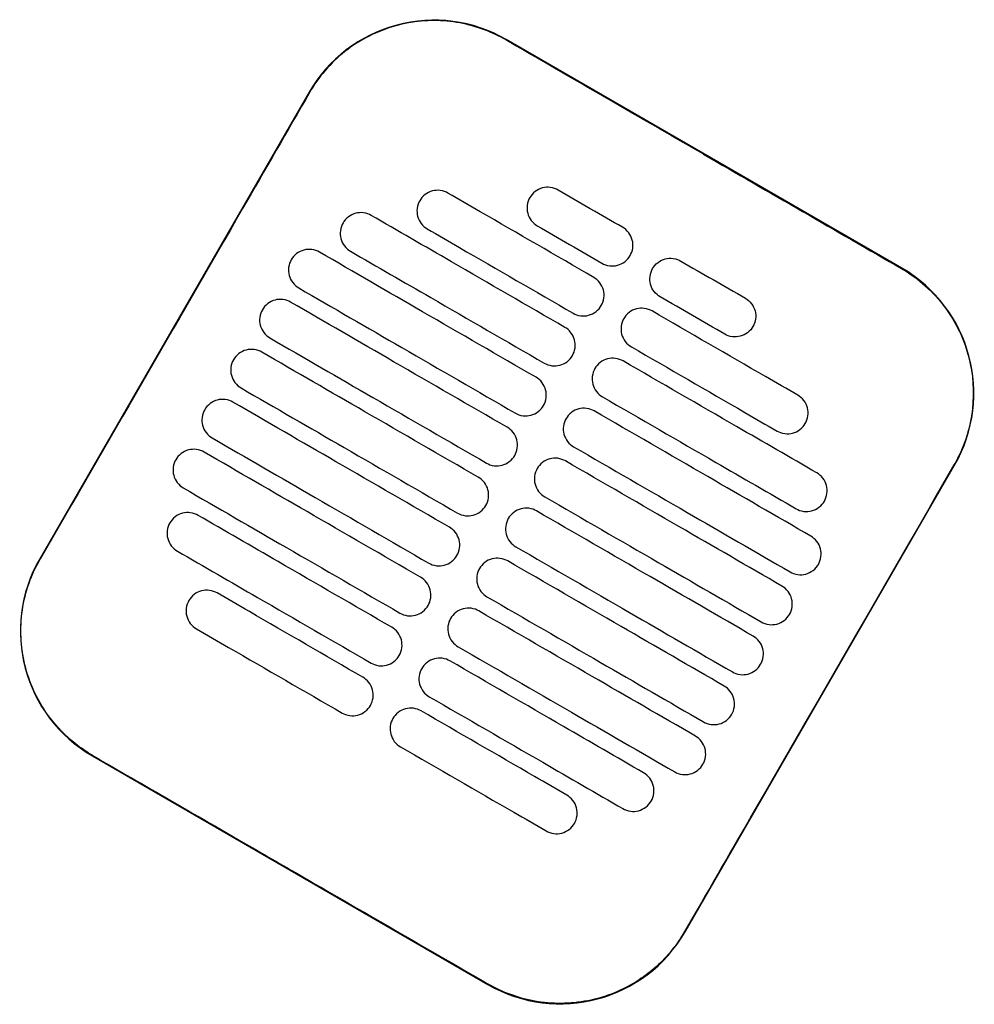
# Model space of a CAD drawing. Header units: metres. Extents: x 15.2 to 54.2, y -39.7 to 1.1.
# Tile 184 of 256: x 48.51 to 48.708, y -38.118 to -37.913. Entities that reach past the tile are written whole.
import ezdxf

# ---------------------------------------------------------------- set-up
doc = ezdxf.new("R2010")
doc.units = ezdxf.units.M
doc.header["$MEASUREMENT"] = 0
doc.layers.add('2D', color=252, linetype='Continuous')

# ---------------------------------------------------------------- blocks, each defined once
blk = doc.blocks.new('2D_QYOS_450')
at = {"layer": '2D'}
for p, q in [((1.93053, -1.16532), (1.84827, -1.1178)), ((1.80728, -1.12877), (1.75126, -1.22576)), ((1.88548, -1.30329), (1.9415, -1.20631)), ((1.76223, -1.26674), (1.84449, -1.31426))]:
    blk.add_line(p, q, dxfattribs=at)
for centre, start, end in [((1.83326, -1.14378), 59.9865, 149.9865), ((1.91552, -1.1913), 329.9865, 59.9865), ((1.77724, -1.24076), 149.9865, 239.9865), ((1.8595, -1.28828), 239.9865, 329.9865)]:
    blk.add_arc(centre, 0.03, start, end, dxfattribs=at)
for points, knots in [([(1.84821, -1.1179), (1.84755, -1.11752), (1.84688, -1.11716), (1.84298, -1.11529), (1.83953, -1.11434), (1.8324, -1.11368), (1.82877, -1.11401), (1.82145, -1.11603), (1.81786, -1.11785), (1.81176, -1.12267), (1.80927, -1.12556), (1.80738, -1.12883)], [-8.20809, -8.20809, -8.20809, -8.20809, -7.978943, -7.978943, -6.912231, -6.912231, -5.830065, -5.830065, -4.632711, -4.632711, -3.498654, -3.498654, -3.498654, -3.498654]), ([(1.88934, -1.14167), (1.88771, -1.14073), (1.88609, -1.13979), (1.87058, -1.13083), (1.85919, -1.12425), (1.84821, -1.1179)], [-12.071476, -12.071476, -12.071476, -12.071476, -11.509189, -11.509189, -6.696301, -6.696301, -6.696301, -6.696301]), ([(1.80738, -1.12883), (1.80282, -1.13672), (1.79809, -1.14492), (1.77944, -1.17723), (1.7654, -1.20152), (1.75136, -1.22581)], [-3.18138, -3.18138, -3.18138, -3.18138, -2.673929, -2.673929, -1.133377, -1.133377, -1.133377, -1.133377]), ([(1.83617, -1.14973), (1.83575, -1.14949), (1.8352, -1.14927), (1.83402, -1.14912), (1.83346, -1.14916), (1.83239, -1.14944), (1.83187, -1.14969), (1.83091, -1.15042), (1.83054, -1.15088), (1.8303, -1.15131)], [-0.5513875, -0.5513875, -0.5513875, -0.5513875, -0.4031047, -0.4031047, -0.2776919, -0.2776919, -0.1471638, -0.1471638, 0, 0, 0, 0]), ([(1.86648, -1.16725), (1.85862, -1.1627), (1.85075, -1.15816), (1.84064, -1.15232), (1.83841, -1.15103), (1.83617, -1.14973)], [0.699452, 0.699452, 0.699452, 0.699452, 3.425217, 3.425217, 4.200582, 4.200582, 4.200582, 4.200582]), ([(1.85906, -1.1491), (1.85863, -1.14885), (1.85808, -1.14863), (1.8569, -1.14849), (1.85635, -1.14852), (1.85527, -1.1488), (1.85476, -1.14906), (1.8538, -1.14979), (1.85343, -1.15025), (1.85319, -1.15067)], [-0.5513269, -0.5513269, -0.5513269, -0.5513269, -0.4030891, -0.4030891, -0.2776846, -0.2776846, -0.1471626, -0.1471626, 0, 0, 0, 0]), ([(1.8303, -1.15131), (1.83005, -1.15173), (1.82983, -1.15228), (1.82969, -1.15347), (1.82972, -1.15402), (1.83, -1.1551), (1.83026, -1.15561), (1.83098, -1.15657), (1.83144, -1.15693), (1.83187, -1.15718)], [-0.5553353, -0.5553353, -0.5553353, -0.5553353, -0.4045593, -0.4045593, -0.278267, -0.278267, -0.1472205, -0.1472205, 0, 0, 0, 0]), ([(1.85319, -1.15067), (1.85294, -1.15109), (1.85272, -1.15164), (1.85257, -1.15283), (1.85261, -1.15339), (1.85289, -1.15446), (1.85314, -1.15498), (1.85387, -1.15593), (1.85433, -1.1563), (1.85475, -1.15654)], [-0.5553938, -0.5553938, -0.5553938, -0.5553938, -0.4045733, -0.4045733, -0.2782728, -0.2782728, -0.147221, -0.147221, 0, 0, 0, 0]), ([(1.82021, -1.15437), (1.81978, -1.15413), (1.81924, -1.15391), (1.81806, -1.15376), (1.8175, -1.1538), (1.81643, -1.15408), (1.81591, -1.15433), (1.81495, -1.15506), (1.81458, -1.15552), (1.81434, -1.15595)], [-0.5514248, -0.5514248, -0.5514248, -0.5514248, -0.4031161, -0.4031161, -0.2776965, -0.2776965, -0.1471644, -0.1471644, 0, 0, 0, 0]), ([(1.86048, -1.17764), (1.85261, -1.17309), (1.84475, -1.16855), (1.83132, -1.16079), (1.82576, -1.15758), (1.82021, -1.15437)], [0.699452, 0.699452, 0.699452, 0.699452, 3.42526, 3.42526, 5.350619, 5.350619, 5.350619, 5.350619]), ([(1.81434, -1.15595), (1.81409, -1.15637), (1.81387, -1.15692), (1.81373, -1.15811), (1.81376, -1.15866), (1.81404, -1.15974), (1.8143, -1.16025), (1.81502, -1.16121), (1.81548, -1.16157), (1.81591, -1.16182)], [-0.5553003, -0.5553003, -0.5553003, -0.5553003, -0.4045497, -0.4045497, -0.2782639, -0.2782639, -0.1472208, -0.1472208, 0, 0, 0, 0]), ([(1.83187, -1.15718), (1.8341, -1.15847), (1.83634, -1.15977), (1.84645, -1.1656), (1.85431, -1.17015), (1.86218, -1.17469)], [2.649916, 2.649916, 2.649916, 2.649916, 3.425249, 3.425249, 6.151046, 6.151046, 6.151046, 6.151046]), ([(1.87405, -1.16273), (1.8743, -1.1623), (1.87452, -1.16175), (1.87467, -1.16056), (1.87463, -1.16001), (1.87435, -1.15894), (1.8741, -1.15842), (1.87337, -1.15746), (1.87291, -1.1571), (1.87249, -1.15685)], [-0.5554178, -0.5554178, -0.5554178, -0.5554178, -0.4045751, -0.4045751, -0.2782741, -0.2782741, -0.1472211, -0.1472211, 0, 0, 0, 0]), ([(1.80944, -1.16201), (1.80902, -1.16177), (1.80847, -1.16155), (1.80729, -1.1614), (1.80674, -1.16144), (1.80566, -1.16172), (1.80514, -1.16197), (1.80418, -1.1627), (1.80382, -1.16316), (1.80357, -1.16359)], [-0.5514378, -0.5514378, -0.5514378, -0.5514378, -0.4031217, -0.4031217, -0.2776979, -0.2776979, -0.1471642, -0.1471642, 0, 0, 0, 0]), ([(1.85448, -1.18803), (1.84661, -1.18348), (1.83874, -1.17894), (1.82373, -1.17027), (1.81659, -1.16614), (1.80944, -1.16201)], [0.699452, 0.699452, 0.699452, 0.699452, 3.425292, 3.425292, 5.900643, 5.900643, 5.900643, 5.900643]), ([(1.81591, -1.16182), (1.82146, -1.16503), (1.82702, -1.16824), (1.84044, -1.17599), (1.84831, -1.18054), (1.85618, -1.18508)], [1.499949, 1.499949, 1.499949, 1.499949, 3.425284, 3.425284, 6.151116, 6.151116, 6.151116, 6.151116]), ([(1.80357, -1.16359), (1.80333, -1.16401), (1.80311, -1.16456), (1.80296, -1.16575), (1.803, -1.1663), (1.80328, -1.16738), (1.80353, -1.16789), (1.80426, -1.16885), (1.80472, -1.16921), (1.80514, -1.16946)], [-0.5552876, -0.5552876, -0.5552876, -0.5552876, -0.4045446, -0.4045446, -0.2782629, -0.2782629, -0.1472212, -0.1472212, 0, 0, 0, 0]), ([(1.86819, -1.1643), (1.86861, -1.16455), (1.86916, -1.16476), (1.87034, -1.16491), (1.87089, -1.16488), (1.87197, -1.16459), (1.87248, -1.16434), (1.87344, -1.16361), (1.87381, -1.16315), (1.87405, -1.16273)], [-0.5512937, -0.5512937, -0.5512937, -0.5512937, -0.403082, -0.403082, -0.27768, -0.27768, -0.1471612, -0.1471612, 0, 0, 0, 0]), ([(1.87873, -1.16543), (1.87898, -1.165), (1.87934, -1.16454), (1.8803, -1.16381), (1.88082, -1.16356), (1.88189, -1.16328), (1.88245, -1.16324), (1.88363, -1.16339), (1.88418, -1.16361), (1.8846, -1.16385)], [0, 0, 0, 0, 0.1471605, 0.1471605, 0.2776781, 0.2776781, 0.4030803, 0.4030803, 0.5512777, 0.5512777, 0.5512777, 0.5512777]), ([(1.8803, -1.1713), (1.87987, -1.17105), (1.87942, -1.17069), (1.87869, -1.16973), (1.87844, -1.16922), (1.87815, -1.16814), (1.87812, -1.16759), (1.87827, -1.1664), (1.87849, -1.16585), (1.87873, -1.16543)], [0, 0, 0, 0, 0.1472222, 0.1472222, 0.2782773, 0.2782773, 0.4045795, 0.4045795, 0.5554397, 0.5554397, 0.5554397, 0.5554397]), ([(1.93047, -1.16542), (1.93053, -1.16545), (1.93059, -1.16549), (1.93406, -1.16752), (1.93705, -1.17018), (1.9418, -1.1765), (1.94352, -1.1801), (1.94538, -1.18741), (1.94563, -1.19102), (1.94491, -1.19753), (1.94415, -1.20041), (1.94251, -1.20421), (1.94199, -1.20525), (1.9414, -1.20625)], [8.273299, 8.273299, 8.273299, 8.273299, 8.293543, 8.293543, 9.48086, 9.48086, 10.665623, 10.665623, 11.74288, 11.74288, 12.632334, 12.632334, 12.981673, 12.981673, 12.981673, 12.981673]), ([(1.86805, -1.17312), (1.8683, -1.17269), (1.86852, -1.17214), (1.86866, -1.17095), (1.86863, -1.1704), (1.86835, -1.16933), (1.86809, -1.16881), (1.86737, -1.16786), (1.86691, -1.16749), (1.86648, -1.16725)], [-0.5553983, -0.5553983, -0.5553983, -0.5553983, -0.4045681, -0.4045681, -0.278271, -0.278271, -0.1472202, -0.1472202, 0, 0, 0, 0]), ([(1.80514, -1.16946), (1.81229, -1.17358), (1.81943, -1.17771), (1.83444, -1.18638), (1.84231, -1.19093), (1.85018, -1.19547)], [0.949973, 0.949973, 0.949973, 0.949973, 3.425307, 3.425307, 6.151164, 6.151164, 6.151164, 6.151164]), ([(1.80344, -1.1724), (1.80302, -1.17216), (1.80247, -1.17194), (1.80129, -1.17179), (1.80073, -1.17183), (1.79966, -1.17211), (1.79914, -1.17236), (1.79818, -1.17309), (1.79782, -1.17355), (1.79757, -1.17398)], [-0.5514274, -0.5514274, -0.5514274, -0.5514274, -0.4031209, -0.4031209, -0.2776962, -0.2776962, -0.1471634, -0.1471634, 0, 0, 0, 0]), ([(1.84848, -1.19842), (1.84061, -1.19387), (1.83274, -1.18933), (1.81773, -1.18066), (1.81058, -1.17653), (1.80344, -1.1724)], [0.699452, 0.699452, 0.699452, 0.699452, 3.425313, 3.425313, 5.900643, 5.900643, 5.900643, 5.900643]), ([(1.89803, -1.17161), (1.89846, -1.17186), (1.89891, -1.17222), (1.89964, -1.17318), (1.89989, -1.17369), (1.90017, -1.17477), (1.90021, -1.17532), (1.90006, -1.17651), (1.89984, -1.17706), (1.8996, -1.17748)], [0, 0, 0, 0, 0.147223, 0.147223, 0.2782783, 0.2782783, 0.4045781, 0.4045781, 0.5554474, 0.5554474, 0.5554474, 0.5554474]), ([(1.79757, -1.17398), (1.79733, -1.1744), (1.79711, -1.17495), (1.79696, -1.17614), (1.79699, -1.17669), (1.79728, -1.17777), (1.79753, -1.17828), (1.79826, -1.17924), (1.79871, -1.1796), (1.79914, -1.17985)], [-0.5552953, -0.5552953, -0.5552953, -0.5552953, -0.4045437, -0.4045437, -0.2782634, -0.2782634, -0.1472215, -0.1472215, 0, 0, 0, 0]), ([(1.86218, -1.17469), (1.86261, -1.17494), (1.86315, -1.17515), (1.86433, -1.1753), (1.86489, -1.17527), (1.86596, -1.17499), (1.86648, -1.17473), (1.86744, -1.174), (1.86781, -1.17354), (1.86805, -1.17312)], [-0.5513071, -0.5513071, -0.5513071, -0.5513071, -0.4030846, -0.4030846, -0.2776802, -0.2776802, -0.1471604, -0.1471604, 0, 0, 0, 0]), ([(1.8786, -1.17424), (1.87817, -1.174), (1.87763, -1.17378), (1.87645, -1.17363), (1.87589, -1.17367), (1.87482, -1.17395), (1.8743, -1.1742), (1.87334, -1.17493), (1.87297, -1.17539), (1.87273, -1.17582)], [-0.5512944, -0.5512944, -0.5512944, -0.5512944, -0.4030833, -0.4030833, -0.2776787, -0.2776787, -0.1471599, -0.1471599, 0, 0, 0, 0]), ([(1.90891, -1.19176), (1.90668, -1.19046), (1.90444, -1.18917), (1.89433, -1.18333), (1.88647, -1.17879), (1.8786, -1.17424)], [2.649852, 2.649852, 2.649852, 2.649852, 3.425217, 3.425217, 6.150983, 6.150983, 6.150983, 6.150983]), ([(1.87273, -1.17582), (1.87248, -1.17624), (1.87226, -1.17679), (1.87212, -1.17798), (1.87215, -1.17853), (1.87243, -1.17961), (1.87269, -1.18012), (1.87341, -1.18108), (1.87387, -1.18144), (1.8743, -1.18169)], [-0.5554159, -0.5554159, -0.5554159, -0.5554159, -0.4045716, -0.4045716, -0.2782736, -0.2782736, -0.1472211, -0.1472211, 0, 0, 0, 0]), ([(1.86205, -1.18351), (1.86229, -1.18309), (1.86251, -1.18253), (1.86266, -1.18135), (1.86263, -1.18079), (1.86234, -1.17972), (1.86209, -1.1792), (1.86136, -1.17825), (1.86091, -1.17788), (1.86048, -1.17764)], [-0.5553838, -0.5553838, -0.5553838, -0.5553838, -0.4045626, -0.4045626, -0.2782686, -0.2782686, -0.1472195, -0.1472195, 0, 0, 0, 0]), ([(1.8996, -1.17748), (1.89935, -1.17791), (1.89899, -1.17837), (1.89803, -1.1791), (1.89751, -1.17935), (1.89643, -1.17963), (1.89588, -1.17967), (1.8947, -1.17952), (1.89415, -1.1793), (1.89373, -1.17906)], [0, 0, 0, 0, 0.1471602, 0.1471602, 0.2776775, 0.2776775, 0.4030818, 0.4030818, 0.5512681, 0.5512681, 0.5512681, 0.5512681]), ([(1.79914, -1.17985), (1.80628, -1.18398), (1.81343, -1.1881), (1.82844, -1.19677), (1.83631, -1.20132), (1.84418, -1.20586)], [0.949998, 0.949998, 0.949998, 0.949998, 3.42532, 3.42532, 6.151189, 6.151189, 6.151189, 6.151189]), ([(1.79744, -1.18279), (1.79701, -1.18255), (1.79647, -1.18233), (1.79529, -1.18218), (1.79473, -1.18222), (1.79366, -1.1825), (1.79314, -1.18275), (1.79218, -1.18348), (1.79181, -1.18394), (1.79157, -1.18437)], [-0.5514139, -0.5514139, -0.5514139, -0.5514139, -0.4031194, -0.4031194, -0.2776944, -0.2776944, -0.1471626, -0.1471626, 0, 0, 0, 0]), ([(1.84247, -1.20881), (1.83461, -1.20426), (1.82674, -1.19972), (1.81173, -1.19105), (1.80458, -1.18692), (1.79744, -1.18279)], [0.699452, 0.699452, 0.699452, 0.699452, 3.425322, 3.425322, 5.900643, 5.900643, 5.900643, 5.900643]), ([(1.8743, -1.18169), (1.88216, -1.18623), (1.89003, -1.19078), (1.90014, -1.19662), (1.90237, -1.19791), (1.90461, -1.1992)], [0.699452, 0.699452, 0.699452, 0.699452, 3.425249, 3.425249, 4.200582, 4.200582, 4.200582, 4.200582]), ([(1.79157, -1.18437), (1.79132, -1.18479), (1.7911, -1.18534), (1.79096, -1.18653), (1.79099, -1.18708), (1.79127, -1.18816), (1.79153, -1.18867), (1.79225, -1.18963), (1.79271, -1.18999), (1.79314, -1.19024)], [-0.5553076, -0.5553076, -0.5553076, -0.5553076, -0.4045445, -0.4045445, -0.2782646, -0.2782646, -0.1472219, -0.1472219, 0, 0, 0, 0]), ([(1.85618, -1.18508), (1.8566, -1.18533), (1.85715, -1.18554), (1.85833, -1.18569), (1.85889, -1.18566), (1.85996, -1.18538), (1.86048, -1.18512), (1.86144, -1.18439), (1.8618, -1.18393), (1.86205, -1.18351)], [-0.5513171, -0.5513171, -0.5513171, -0.5513171, -0.4030867, -0.4030867, -0.2776803, -0.2776803, -0.1471597, -0.1471597, 0, 0, 0, 0]), ([(1.8726, -1.18463), (1.87217, -1.18439), (1.87162, -1.18417), (1.87044, -1.18402), (1.86989, -1.18406), (1.86881, -1.18434), (1.8683, -1.18459), (1.86734, -1.18532), (1.86697, -1.18578), (1.86673, -1.18621)], [-0.5513075, -0.5513075, -0.5513075, -0.5513075, -0.4030857, -0.4030857, -0.2776792, -0.2776792, -0.1471593, -0.1471593, 0, 0, 0, 0]), ([(1.91287, -1.2079), (1.90731, -1.20469), (1.90176, -1.20148), (1.88833, -1.19372), (1.88046, -1.18918), (1.8726, -1.18463)], [1.499901, 1.499901, 1.499901, 1.499901, 3.42526, 3.42526, 6.151068, 6.151068, 6.151068, 6.151068]), ([(1.86673, -1.18621), (1.86648, -1.18663), (1.86626, -1.18718), (1.86611, -1.18837), (1.86615, -1.18892), (1.86643, -1.19), (1.86668, -1.19052), (1.86741, -1.19147), (1.86787, -1.19183), (1.86829, -1.19208)], [-0.555397, -0.555397, -0.555397, -0.555397, -0.4045652, -0.4045652, -0.2782705, -0.2782705, -0.1472202, -0.1472202, 0, 0, 0, 0]), ([(1.85605, -1.1939), (1.85629, -1.19348), (1.85651, -1.19292), (1.85666, -1.19174), (1.85662, -1.19118), (1.85634, -1.19011), (1.85609, -1.18959), (1.85536, -1.18864), (1.8549, -1.18827), (1.85448, -1.18803)], [-0.5553742, -0.5553742, -0.5553742, -0.5553742, -0.4045587, -0.4045587, -0.278267, -0.278267, -0.1472191, -0.1472191, 0, 0, 0, 0]), ([(1.79314, -1.19024), (1.80028, -1.19437), (1.80742, -1.19849), (1.82244, -1.20717), (1.8303, -1.21171), (1.83817, -1.21626)], [0.950001, 0.950001, 0.950001, 0.950001, 3.425322, 3.425322, 6.151192, 6.151192, 6.151192, 6.151192]), ([(1.79144, -1.19318), (1.79101, -1.19294), (1.79046, -1.19272), (1.78928, -1.19257), (1.78873, -1.19261), (1.78765, -1.19289), (1.78714, -1.19314), (1.78618, -1.19387), (1.78581, -1.19433), (1.78557, -1.19476)], [-0.551397, -0.551397, -0.551397, -0.551397, -0.4031173, -0.4031173, -0.2776925, -0.2776925, -0.1471621, -0.1471621, 0, 0, 0, 0]), ([(1.83647, -1.2192), (1.8286, -1.21465), (1.82074, -1.21011), (1.80572, -1.20144), (1.79858, -1.19731), (1.79144, -1.19318)], [0.699452, 0.699452, 0.699452, 0.699452, 3.425321, 3.425321, 5.900643, 5.900643, 5.900643, 5.900643]), ([(1.86829, -1.19208), (1.87616, -1.19663), (1.88403, -1.20117), (1.89745, -1.20893), (1.90301, -1.21214), (1.90857, -1.21535)], [0.699452, 0.699452, 0.699452, 0.699452, 3.425284, 3.425284, 5.350619, 5.350619, 5.350619, 5.350619]), ([(1.91048, -1.19763), (1.91073, -1.1972), (1.91095, -1.19665), (1.91109, -1.19546), (1.91106, -1.19491), (1.91078, -1.19384), (1.91052, -1.19332), (1.9098, -1.19237), (1.90934, -1.192), (1.90891, -1.19176)], [-0.555418, -0.555418, -0.555418, -0.555418, -0.4045683, -0.4045683, -0.2782762, -0.2782762, -0.1472238, -0.1472238, 0, 0, 0, 0]), ([(1.78557, -1.19476), (1.78532, -1.19518), (1.7851, -1.19573), (1.78495, -1.19692), (1.78499, -1.19747), (1.78527, -1.19855), (1.78552, -1.19907), (1.78625, -1.20002), (1.78671, -1.20039), (1.78713, -1.20063)], [-0.5553245, -0.5553245, -0.5553245, -0.5553245, -0.4045471, -0.4045471, -0.2782667, -0.2782667, -0.1472226, -0.1472226, 0, 0, 0, 0]), ([(1.85018, -1.19547), (1.8506, -1.19572), (1.85115, -1.19594), (1.85233, -1.19608), (1.85288, -1.19605), (1.85396, -1.19577), (1.85448, -1.19551), (1.85544, -1.19478), (1.8558, -1.19432), (1.85605, -1.1939)], [-0.5513237, -0.5513237, -0.5513237, -0.5513237, -0.4030882, -0.4030882, -0.2776804, -0.2776804, -0.1471592, -0.1471592, 0, 0, 0, 0]), ([(1.86659, -1.19502), (1.86617, -1.19478), (1.86562, -1.19456), (1.86444, -1.19441), (1.86389, -1.19445), (1.86281, -1.19473), (1.86229, -1.19498), (1.86133, -1.19572), (1.86097, -1.19618), (1.86072, -1.1966)], [-0.5513173, -0.5513173, -0.5513173, -0.5513173, -0.4030875, -0.4030875, -0.2776797, -0.2776797, -0.147159, -0.147159, 0, 0, 0, 0]), ([(1.91163, -1.22104), (1.90448, -1.21691), (1.89734, -1.21279), (1.88233, -1.20411), (1.87446, -1.19957), (1.86659, -1.19502)], [0.949941, 0.949941, 0.949941, 0.949941, 3.425292, 3.425292, 6.151132, 6.151132, 6.151132, 6.151132]), ([(1.86072, -1.1966), (1.86048, -1.19702), (1.86026, -1.19757), (1.86011, -1.19876), (1.86015, -1.19931), (1.86043, -1.20039), (1.86068, -1.20091), (1.86141, -1.20186), (1.86187, -1.20223), (1.86229, -1.20247)], [-0.555383, -0.555383, -0.555383, -0.555383, -0.4045604, -0.4045604, -0.2782682, -0.2782682, -0.1472195, -0.1472195, 0, 0, 0, 0]), ([(1.85004, -1.20429), (1.85029, -1.20387), (1.85051, -1.20332), (1.85066, -1.20213), (1.85062, -1.20157), (1.85034, -1.2005), (1.85009, -1.19998), (1.84936, -1.19903), (1.8489, -1.19866), (1.84848, -1.19842)], [-0.5553693, -0.5553693, -0.5553693, -0.5553693, -0.4045566, -0.4045566, -0.2782661, -0.2782661, -0.1472189, -0.1472189, 0, 0, 0, 0]), ([(1.90461, -1.1992), (1.90504, -1.19945), (1.90558, -1.19966), (1.90676, -1.19981), (1.90732, -1.19978), (1.90839, -1.1995), (1.90891, -1.19924), (1.90987, -1.19851), (1.91024, -1.19805), (1.91048, -1.19763)], [-0.5513007, -0.5513007, -0.5513007, -0.5513007, -0.4030941, -0.4030941, -0.2776814, -0.2776814, -0.1471603, -0.1471603, 0, 0, 0, 0]), ([(1.78713, -1.20063), (1.79428, -1.20476), (1.80142, -1.20888), (1.81643, -1.21756), (1.8243, -1.2221), (1.83217, -1.22665)], [0.949982, 0.949982, 0.949982, 0.949982, 3.425312, 3.425312, 6.151173, 6.151173, 6.151173, 6.151173]), ([(1.78543, -1.20357), (1.78501, -1.20333), (1.78446, -1.20311), (1.78328, -1.20296), (1.78273, -1.203), (1.78165, -1.20328), (1.78113, -1.20353), (1.78017, -1.20427), (1.77981, -1.20473), (1.77956, -1.20515)], [-0.551377, -0.551377, -0.551377, -0.551377, -0.4031143, -0.4031143, -0.2776905, -0.2776905, -0.1471617, -0.1471617, 0, 0, 0, 0]), ([(1.86229, -1.20247), (1.87016, -1.20702), (1.87803, -1.21156), (1.89304, -1.22023), (1.90018, -1.22436), (1.90733, -1.22849)], [0.699452, 0.699452, 0.699452, 0.699452, 3.425308, 3.425308, 5.900643, 5.900643, 5.900643, 5.900643]), ([(1.77956, -1.20515), (1.77932, -1.20557), (1.7791, -1.20612), (1.77895, -1.20731), (1.77899, -1.20786), (1.77927, -1.20894), (1.77952, -1.20946), (1.78025, -1.21041), (1.78071, -1.21078), (1.78113, -1.21102)], [-0.5553462, -0.5553462, -0.5553462, -0.5553462, -0.4045514, -0.4045514, -0.2782696, -0.2782696, -0.1472236, -0.1472236, 0, 0, 0, 0]), ([(1.83047, -1.22959), (1.8226, -1.22505), (1.81473, -1.2205), (1.79972, -1.21183), (1.79258, -1.2077), (1.78543, -1.20357)], [0.699452, 0.699452, 0.699452, 0.699452, 3.425308, 3.425308, 5.900643, 5.900643, 5.900643, 5.900643]), ([(1.84418, -1.20586), (1.8446, -1.20611), (1.84515, -1.20633), (1.84633, -1.20648), (1.84688, -1.20644), (1.84796, -1.20616), (1.84848, -1.20591), (1.84943, -1.20517), (1.8498, -1.20471), (1.85004, -1.20429)], [-0.551327, -0.551327, -0.551327, -0.551327, -0.403089, -0.403089, -0.2776804, -0.2776804, -0.1471589, -0.1471589, 0, 0, 0, 0]), ([(1.86059, -1.20542), (1.86017, -1.20517), (1.85962, -1.20495), (1.85844, -1.2048), (1.85788, -1.20484), (1.85681, -1.20512), (1.85629, -1.20538), (1.85533, -1.20611), (1.85497, -1.20657), (1.85472, -1.20699)], [-0.5513238, -0.5513238, -0.5513238, -0.5513238, -0.4030887, -0.4030887, -0.27768, -0.27768, -0.1471588, -0.1471588, 0, 0, 0, 0]), ([(1.90563, -1.23143), (1.89848, -1.2273), (1.89134, -1.22318), (1.87633, -1.21451), (1.86846, -1.20996), (1.86059, -1.20542)], [0.949982, 0.949982, 0.949982, 0.949982, 3.425312, 3.425312, 6.151173, 6.151173, 6.151173, 6.151173]), ([(1.85472, -1.20699), (1.85448, -1.20741), (1.85426, -1.20796), (1.85411, -1.20915), (1.85414, -1.20971), (1.85443, -1.21078), (1.85468, -1.2113), (1.85541, -1.21225), (1.85586, -1.21262), (1.85629, -1.21286)], [-0.5553737, -0.5553737, -0.5553737, -0.5553737, -0.4045574, -0.4045574, -0.2782667, -0.2782667, -0.1472191, -0.1472191, 0, 0, 0, 0]), ([(1.9414, -1.20625), (1.92736, -1.23054), (1.91332, -1.25484), (1.89466, -1.28717), (1.89002, -1.2952), (1.88538, -1.30323)], [1.133412, 1.133412, 1.133412, 1.133412, 2.681586, 2.681586, 3.193366, 3.193366, 3.193366, 3.193366]), ([(1.84404, -1.21468), (1.84429, -1.21426), (1.84451, -1.21371), (1.84465, -1.21252), (1.84462, -1.21197), (1.84434, -1.21089), (1.84408, -1.21037), (1.84336, -1.20942), (1.8429, -1.20905), (1.84247, -1.20881)], [-0.5553691, -0.5553691, -0.5553691, -0.5553691, -0.4045561, -0.4045561, -0.278266, -0.278266, -0.1472189, -0.1472189, 0, 0, 0, 0]), ([(1.91444, -1.21377), (1.91468, -1.21335), (1.9149, -1.2128), (1.91505, -1.21161), (1.91501, -1.21106), (1.91473, -1.20998), (1.91448, -1.20946), (1.91375, -1.20851), (1.91329, -1.20814), (1.91287, -1.2079)], [-0.55538, -0.55538, -0.55538, -0.55538, -0.4045589, -0.4045589, -0.278273, -0.278273, -0.147224, -0.147224, 0, 0, 0, 0]), ([(1.78113, -1.21102), (1.78828, -1.21515), (1.79542, -1.21928), (1.81043, -1.22795), (1.8183, -1.23249), (1.82617, -1.23704)], [0.949941, 0.949941, 0.949941, 0.949941, 3.425291, 3.425291, 6.151132, 6.151132, 6.151132, 6.151132]), ([(1.85629, -1.21286), (1.86416, -1.21741), (1.87202, -1.22195), (1.88704, -1.23062), (1.89418, -1.23475), (1.90133, -1.23888)], [0.699452, 0.699452, 0.699452, 0.699452, 3.425321, 3.425321, 5.900643, 5.900643, 5.900643, 5.900643]), ([(1.83817, -1.21626), (1.8386, -1.2165), (1.83914, -1.21672), (1.84033, -1.21687), (1.84088, -1.21683), (1.84195, -1.21655), (1.84247, -1.2163), (1.84343, -1.21556), (1.8438, -1.21511), (1.84404, -1.21468)], [-0.551327, -0.551327, -0.551327, -0.551327, -0.4030892, -0.4030892, -0.2776802, -0.2776802, -0.1471588, -0.1471588, 0, 0, 0, 0]), ([(1.85459, -1.21581), (1.85416, -1.21556), (1.85362, -1.21534), (1.85244, -1.2152), (1.85188, -1.21523), (1.85081, -1.21551), (1.85029, -1.21577), (1.84933, -1.2165), (1.84896, -1.21696), (1.84872, -1.21738)], [-0.551327, -0.551327, -0.551327, -0.551327, -0.4030892, -0.4030892, -0.2776802, -0.2776802, -0.1471588, -0.1471588, 0, 0, 0, 0]), ([(1.90857, -1.21535), (1.90899, -1.21559), (1.90954, -1.21581), (1.91072, -1.21596), (1.91127, -1.21592), (1.91235, -1.21564), (1.91287, -1.21539), (1.91383, -1.21465), (1.91419, -1.21419), (1.91444, -1.21377)], [-0.551342, -0.551342, -0.551342, -0.551342, -0.4031061, -0.4031061, -0.2776864, -0.2776864, -0.147161, -0.147161, 0, 0, 0, 0]), ([(1.78419, -1.21672), (1.78377, -1.21647), (1.78322, -1.21626), (1.78204, -1.21611), (1.78149, -1.21614), (1.78041, -1.21642), (1.77989, -1.21668), (1.77893, -1.21741), (1.77857, -1.21787), (1.77832, -1.21829)], [-0.5513421, -0.5513421, -0.5513421, -0.5513421, -0.4031061, -0.4031061, -0.2776864, -0.2776864, -0.147161, -0.147161, 0, 0, 0, 0]), ([(1.82447, -1.23998), (1.8166, -1.23544), (1.80873, -1.23089), (1.79531, -1.22314), (1.78975, -1.21993), (1.78419, -1.21672)], [0.699452, 0.699452, 0.699452, 0.699452, 3.425284, 3.425284, 5.350619, 5.350619, 5.350619, 5.350619]), ([(1.84872, -1.21738), (1.84847, -1.2178), (1.84825, -1.21836), (1.84811, -1.21954), (1.84814, -1.2201), (1.84842, -1.22117), (1.84868, -1.22169), (1.8494, -1.22264), (1.84986, -1.22301), (1.85029, -1.22325)], [-0.5553691, -0.5553691, -0.5553691, -0.5553691, -0.4045561, -0.4045561, -0.278266, -0.278266, -0.1472189, -0.1472189, 0, 0, 0, 0]), ([(1.89962, -1.24182), (1.89248, -1.2377), (1.88534, -1.23357), (1.87032, -1.2249), (1.86246, -1.22035), (1.85459, -1.21581)], [0.950001, 0.950001, 0.950001, 0.950001, 3.425322, 3.425322, 6.151192, 6.151192, 6.151192, 6.151192]), ([(1.77832, -1.21829), (1.77808, -1.21871), (1.77786, -1.21927), (1.77771, -1.22045), (1.77775, -1.22101), (1.77803, -1.22208), (1.77828, -1.2226), (1.77901, -1.22355), (1.77947, -1.22392), (1.77989, -1.22416)], [-0.5553798, -0.5553798, -0.5553798, -0.5553798, -0.4045588, -0.4045588, -0.278273, -0.278273, -0.147224, -0.147224, 0, 0, 0, 0]), ([(1.83804, -1.22507), (1.83828, -1.22465), (1.8385, -1.2241), (1.83865, -1.22291), (1.83862, -1.22236), (1.83833, -1.22128), (1.83808, -1.22076), (1.83735, -1.21981), (1.8369, -1.21945), (1.83647, -1.2192)], [-0.5553737, -0.5553737, -0.5553737, -0.5553737, -0.4045574, -0.4045574, -0.2782667, -0.2782667, -0.1472191, -0.1472191, 0, 0, 0, 0]), ([(1.9132, -1.22691), (1.91344, -1.22649), (1.91366, -1.22594), (1.91381, -1.22475), (1.91377, -1.2242), (1.91349, -1.22312), (1.91324, -1.22261), (1.91251, -1.22165), (1.91205, -1.22129), (1.91163, -1.22104)], [-0.5553464, -0.5553464, -0.5553464, -0.5553464, -0.4045515, -0.4045515, -0.2782697, -0.2782697, -0.1472236, -0.1472236, 0, 0, 0, 0]), ([(1.85029, -1.22325), (1.85815, -1.2278), (1.86602, -1.23234), (1.88103, -1.24102), (1.88818, -1.24514), (1.89532, -1.24927)], [0.699452, 0.699452, 0.699452, 0.699452, 3.425322, 3.425322, 5.900643, 5.900643, 5.900643, 5.900643]), ([(1.76229, -1.26664), (1.76101, -1.2659), (1.75978, -1.26507), (1.75663, -1.26256), (1.75485, -1.26073), (1.75332, -1.2587), (1.75103, -1.25564), (1.74934, -1.25216), (1.74737, -1.24477), (1.7471, -1.24092), (1.74804, -1.2333), (1.74924, -1.22959), (1.7512, -1.22608), (1.75128, -1.22595), (1.75136, -1.22581)], [17.619777, 17.619777, 17.619777, 17.619777, 18.064718, 18.064718, 18.827754, 18.827754, 18.827754, 19.97637, 19.97637, 21.122539, 21.122539, 22.281306, 22.281306, 22.328075, 22.328075, 22.328075, 22.328075]), ([(1.77989, -1.22416), (1.78545, -1.22737), (1.79101, -1.23058), (1.80443, -1.23834), (1.8123, -1.24288), (1.82017, -1.24743)], [1.499901, 1.499901, 1.499901, 1.499901, 3.42526, 3.42526, 6.151068, 6.151068, 6.151068, 6.151068]), ([(1.83217, -1.22665), (1.83259, -1.22689), (1.83314, -1.22711), (1.83432, -1.22726), (1.83488, -1.22722), (1.83595, -1.22694), (1.83647, -1.22669), (1.83743, -1.22596), (1.83779, -1.2255), (1.83804, -1.22507)], [-0.5513238, -0.5513238, -0.5513238, -0.5513238, -0.4030887, -0.4030887, -0.27768, -0.27768, -0.1471588, -0.1471588, 0, 0, 0, 0]), ([(1.84859, -1.2262), (1.84816, -1.22595), (1.84761, -1.22574), (1.84643, -1.22559), (1.84588, -1.22562), (1.8448, -1.2259), (1.84429, -1.22616), (1.84333, -1.22689), (1.84296, -1.22735), (1.84272, -1.22777)], [-0.5513269, -0.5513269, -0.5513269, -0.5513269, -0.403089, -0.403089, -0.2776804, -0.2776804, -0.1471589, -0.1471589, 0, 0, 0, 0]), ([(1.84272, -1.22777), (1.84247, -1.22819), (1.84225, -1.22875), (1.8421, -1.22993), (1.84214, -1.23049), (1.84242, -1.23156), (1.84267, -1.23208), (1.8434, -1.23303), (1.84386, -1.2334), (1.84428, -1.23364)], [-0.5553693, -0.5553693, -0.5553693, -0.5553693, -0.4045566, -0.4045566, -0.2782661, -0.2782661, -0.1472189, -0.1472189, 0, 0, 0, 0]), ([(1.89362, -1.25221), (1.88648, -1.24809), (1.87933, -1.24396), (1.86432, -1.23529), (1.85645, -1.23074), (1.84859, -1.2262)], [0.949998, 0.949998, 0.949998, 0.949998, 3.42532, 3.42532, 6.151189, 6.151189, 6.151189, 6.151189]), ([(1.90733, -1.22849), (1.90775, -1.22873), (1.9083, -1.22895), (1.90948, -1.2291), (1.91003, -1.22906), (1.91111, -1.22878), (1.91163, -1.22853), (1.91259, -1.2278), (1.91295, -1.22734), (1.9132, -1.22691)], [-0.5513769, -0.5513769, -0.5513769, -0.5513769, -0.4031143, -0.4031143, -0.2776905, -0.2776905, -0.1471617, -0.1471617, 0, 0, 0, 0]), ([(1.83204, -1.23546), (1.83228, -1.23504), (1.8325, -1.23449), (1.83265, -1.2333), (1.83261, -1.23275), (1.83233, -1.23167), (1.83208, -1.23116), (1.83135, -1.2302), (1.83089, -1.22984), (1.83047, -1.22959)], [-0.555383, -0.555383, -0.555383, -0.555383, -0.4045605, -0.4045605, -0.2782682, -0.2782682, -0.1472195, -0.1472195, 0, 0, 0, 0]), ([(1.90719, -1.2373), (1.90744, -1.23688), (1.90766, -1.23633), (1.90781, -1.23514), (1.90777, -1.23459), (1.90749, -1.23351), (1.90724, -1.233), (1.90651, -1.23204), (1.90605, -1.23168), (1.90563, -1.23143)], [-0.5553248, -0.5553248, -0.5553248, -0.5553248, -0.4045472, -0.4045472, -0.2782668, -0.2782668, -0.1472227, -0.1472227, 0, 0, 0, 0]), ([(1.78815, -1.23286), (1.78773, -1.23262), (1.78718, -1.2324), (1.786, -1.23225), (1.78544, -1.23229), (1.78437, -1.23257), (1.78385, -1.23282), (1.78289, -1.23355), (1.78252, -1.23401), (1.78228, -1.23444)], [-0.5513007, -0.5513007, -0.5513007, -0.5513007, -0.4030941, -0.4030941, -0.2776814, -0.2776814, -0.1471603, -0.1471603, 0, 0, 0, 0]), ([(1.81846, -1.25037), (1.8106, -1.24583), (1.80273, -1.24128), (1.79262, -1.23545), (1.79039, -1.23415), (1.78815, -1.23286)], [0.699452, 0.699452, 0.699452, 0.699452, 3.425249, 3.425249, 4.200582, 4.200582, 4.200582, 4.200582]), ([(1.84428, -1.23364), (1.85215, -1.23819), (1.86002, -1.24273), (1.87503, -1.25141), (1.88218, -1.25553), (1.88932, -1.25966)], [0.699452, 0.699452, 0.699452, 0.699452, 3.425313, 3.425313, 5.900643, 5.900643, 5.900643, 5.900643]), ([(1.78228, -1.23444), (1.78204, -1.23486), (1.78182, -1.23541), (1.78167, -1.2366), (1.7817, -1.23715), (1.78198, -1.23822), (1.78224, -1.23874), (1.78296, -1.2397), (1.78342, -1.24006), (1.78385, -1.24031)], [-0.5554179, -0.5554179, -0.5554179, -0.5554179, -0.4045683, -0.4045683, -0.2782761, -0.2782761, -0.1472238, -0.1472238, 0, 0, 0, 0]), ([(1.82617, -1.23704), (1.82659, -1.23728), (1.82714, -1.2375), (1.82832, -1.23765), (1.82887, -1.23761), (1.82995, -1.23733), (1.83047, -1.23708), (1.83143, -1.23635), (1.83179, -1.23589), (1.83204, -1.23546)], [-0.5513173, -0.5513173, -0.5513173, -0.5513173, -0.4030875, -0.4030875, -0.2776797, -0.2776797, -0.147159, -0.147159, 0, 0, 0, 0]), ([(1.84258, -1.23659), (1.84216, -1.23634), (1.84161, -1.23613), (1.84043, -1.23598), (1.83988, -1.23601), (1.8388, -1.2363), (1.83828, -1.23655), (1.83732, -1.23728), (1.83696, -1.23774), (1.83671, -1.23816)], [-0.5513236, -0.5513236, -0.5513236, -0.5513236, -0.4030881, -0.4030881, -0.2776804, -0.2776804, -0.1471592, -0.1471592, 0, 0, 0, 0]), ([(1.83671, -1.23816), (1.83647, -1.23859), (1.83625, -1.23914), (1.8361, -1.24033), (1.83614, -1.24088), (1.83642, -1.24195), (1.83667, -1.24247), (1.8374, -1.24342), (1.83786, -1.24379), (1.83828, -1.24403)], [-0.5553742, -0.5553742, -0.5553742, -0.5553742, -0.4045587, -0.4045587, -0.278267, -0.278267, -0.1472191, -0.1472191, 0, 0, 0, 0]), ([(1.88762, -1.2626), (1.88048, -1.25848), (1.87333, -1.25435), (1.85832, -1.24568), (1.85045, -1.24113), (1.84258, -1.23659)], [0.949972, 0.949972, 0.949972, 0.949972, 3.425307, 3.425307, 6.151164, 6.151164, 6.151164, 6.151164]), ([(1.90133, -1.23888), (1.90175, -1.23912), (1.9023, -1.23934), (1.90348, -1.23949), (1.90403, -1.23945), (1.90511, -1.23917), (1.90563, -1.23892), (1.90658, -1.23819), (1.90695, -1.23773), (1.90719, -1.2373)], [-0.5513969, -0.5513969, -0.5513969, -0.5513969, -0.4031172, -0.4031172, -0.2776925, -0.2776925, -0.1471621, -0.1471621, 0, 0, 0, 0]), ([(1.78385, -1.24031), (1.78608, -1.2416), (1.78832, -1.24289), (1.79843, -1.24873), (1.8063, -1.25327), (1.81416, -1.25782)], [2.649852, 2.649852, 2.649852, 2.649852, 3.425217, 3.425217, 6.150982, 6.150982, 6.150982, 6.150982]), ([(1.82603, -1.24585), (1.82628, -1.24543), (1.8265, -1.24488), (1.82665, -1.24369), (1.82661, -1.24314), (1.82633, -1.24206), (1.82608, -1.24155), (1.82535, -1.24059), (1.82489, -1.24023), (1.82447, -1.23998)], [-0.5553971, -0.5553971, -0.5553971, -0.5553971, -0.4045652, -0.4045652, -0.2782705, -0.2782705, -0.1472202, -0.1472202, 0, 0, 0, 0]), ([(1.90119, -1.24769), (1.90144, -1.24727), (1.90166, -1.24672), (1.9018, -1.24553), (1.90177, -1.24498), (1.90149, -1.2439), (1.90123, -1.24339), (1.90051, -1.24243), (1.90005, -1.24207), (1.89962, -1.24182)], [-0.5553078, -0.5553078, -0.5553078, -0.5553078, -0.4045446, -0.4045446, -0.2782647, -0.2782647, -0.147222, -0.147222, 0, 0, 0, 0]), ([(1.83828, -1.24403), (1.84615, -1.24858), (1.85402, -1.25312), (1.86903, -1.2618), (1.87617, -1.26592), (1.88332, -1.27005)], [0.699452, 0.699452, 0.699452, 0.699452, 3.425292, 3.425292, 5.900643, 5.900643, 5.900643, 5.900643]), ([(1.82017, -1.24743), (1.82059, -1.24767), (1.82114, -1.24789), (1.82232, -1.24804), (1.82287, -1.248), (1.82395, -1.24772), (1.82447, -1.24747), (1.82542, -1.24674), (1.82579, -1.24628), (1.82603, -1.24585)], [-0.5513075, -0.5513075, -0.5513075, -0.5513075, -0.4030857, -0.4030857, -0.2776792, -0.2776792, -0.1471593, -0.1471593, 0, 0, 0, 0]), ([(1.83658, -1.24698), (1.83616, -1.24673), (1.83561, -1.24652), (1.83443, -1.24637), (1.83387, -1.2464), (1.8328, -1.24669), (1.83228, -1.24694), (1.83132, -1.24767), (1.83096, -1.24813), (1.83071, -1.24855)], [-0.551317, -0.551317, -0.551317, -0.551317, -0.4030867, -0.4030867, -0.2776803, -0.2776803, -0.1471597, -0.1471597, 0, 0, 0, 0]), ([(1.87685, -1.27024), (1.8713, -1.26703), (1.86574, -1.26382), (1.85232, -1.25607), (1.84445, -1.25152), (1.83658, -1.24698)], [1.499949, 1.499949, 1.499949, 1.499949, 3.425284, 3.425284, 6.151116, 6.151116, 6.151116, 6.151116]), ([(1.89532, -1.24927), (1.89575, -1.24951), (1.89629, -1.24973), (1.89748, -1.24988), (1.89803, -1.24984), (1.8991, -1.24956), (1.89962, -1.24931), (1.90058, -1.24858), (1.90095, -1.24812), (1.90119, -1.24769)], [-0.5514137, -0.5514137, -0.5514137, -0.5514137, -0.4031194, -0.4031194, -0.2776944, -0.2776944, -0.1471627, -0.1471627, 0, 0, 0, 0]), ([(1.82003, -1.25624), (1.82028, -1.25582), (1.8205, -1.25527), (1.82065, -1.25408), (1.82061, -1.25353), (1.82033, -1.25245), (1.82008, -1.25194), (1.81935, -1.25098), (1.81889, -1.25062), (1.81846, -1.25037)], [-0.555416, -0.555416, -0.555416, -0.555416, -0.4045716, -0.4045716, -0.2782736, -0.2782736, -0.1472211, -0.1472211, 0, 0, 0, 0]), ([(1.83071, -1.24855), (1.83047, -1.24898), (1.83025, -1.24953), (1.8301, -1.25072), (1.83013, -1.25127), (1.83042, -1.25234), (1.83067, -1.25286), (1.8314, -1.25382), (1.83185, -1.25418), (1.83228, -1.25443)], [-0.5553839, -0.5553839, -0.5553839, -0.5553839, -0.4045626, -0.4045626, -0.2782686, -0.2782686, -0.1472195, -0.1472195, 0, 0, 0, 0]), ([(1.89519, -1.25808), (1.89543, -1.25766), (1.89565, -1.25711), (1.8958, -1.25592), (1.89577, -1.25537), (1.89548, -1.2543), (1.89523, -1.25378), (1.8945, -1.25282), (1.89405, -1.25246), (1.89362, -1.25221)], [-0.5552955, -0.5552955, -0.5552955, -0.5552955, -0.4045438, -0.4045438, -0.2782634, -0.2782634, -0.1472215, -0.1472215, 0, 0, 0, 0]), ([(1.83228, -1.25443), (1.84015, -1.25897), (1.84801, -1.26352), (1.86144, -1.27127), (1.867, -1.27448), (1.87255, -1.27769)], [0.699452, 0.699452, 0.699452, 0.699452, 3.42526, 3.42526, 5.350619, 5.350619, 5.350619, 5.350619]), ([(1.81416, -1.25782), (1.81459, -1.25806), (1.81513, -1.25828), (1.81632, -1.25843), (1.81687, -1.25839), (1.81794, -1.25811), (1.81846, -1.25786), (1.81942, -1.25713), (1.81979, -1.25667), (1.82003, -1.25624)], [-0.5512944, -0.5512944, -0.5512944, -0.5512944, -0.4030833, -0.4030833, -0.2776787, -0.2776787, -0.1471599, -0.1471599, 0, 0, 0, 0]), ([(1.83058, -1.25737), (1.83015, -1.25713), (1.82961, -1.25691), (1.82843, -1.25676), (1.82787, -1.2568), (1.8268, -1.25708), (1.82628, -1.25733), (1.82532, -1.25806), (1.82495, -1.25852), (1.82471, -1.25895)], [-0.551307, -0.551307, -0.551307, -0.551307, -0.4030846, -0.4030846, -0.2776802, -0.2776802, -0.1471604, -0.1471604, 0, 0, 0, 0]), ([(1.86089, -1.27488), (1.85866, -1.27359), (1.85642, -1.2723), (1.84631, -1.26646), (1.83845, -1.26191), (1.83058, -1.25737)], [2.649916, 2.649916, 2.649916, 2.649916, 3.425249, 3.425249, 6.151046, 6.151046, 6.151046, 6.151046]), ([(1.88932, -1.25966), (1.88974, -1.2599), (1.89029, -1.26012), (1.89147, -1.26027), (1.89203, -1.26023), (1.8931, -1.25995), (1.89362, -1.2597), (1.89458, -1.25897), (1.89494, -1.25851), (1.89519, -1.25808)], [-0.5514273, -0.5514273, -0.5514273, -0.5514273, -0.4031209, -0.4031209, -0.2776962, -0.2776962, -0.1471634, -0.1471634, 0, 0, 0, 0]), ([(1.82471, -1.25895), (1.82446, -1.25937), (1.82424, -1.25992), (1.8241, -1.26111), (1.82413, -1.26166), (1.82441, -1.26273), (1.82467, -1.26325), (1.82539, -1.26421), (1.82585, -1.26457), (1.82628, -1.26482)], [-0.5553984, -0.5553984, -0.5553984, -0.5553984, -0.4045681, -0.4045681, -0.278271, -0.278271, -0.1472202, -0.1472202, 0, 0, 0, 0]), ([(1.88919, -1.26848), (1.88943, -1.26805), (1.88965, -1.2675), (1.8898, -1.26631), (1.88976, -1.26576), (1.88948, -1.26469), (1.88923, -1.26417), (1.8885, -1.26321), (1.88804, -1.26285), (1.88762, -1.2626)], [-0.5552879, -0.5552879, -0.5552879, -0.5552879, -0.4045447, -0.4045447, -0.2782629, -0.2782629, -0.1472212, -0.1472212, 0, 0, 0, 0]), ([(1.82628, -1.26482), (1.83414, -1.26936), (1.84201, -1.27391), (1.85212, -1.27974), (1.85435, -1.28104), (1.85659, -1.28233)], [0.699452, 0.699452, 0.699452, 0.699452, 3.425217, 3.425217, 4.200582, 4.200582, 4.200582, 4.200582]), ([(1.76229, -1.26664), (1.77288, -1.27276), (1.78391, -1.27912), (1.79938, -1.28806), (1.80142, -1.28924), (1.80342, -1.29039)], [-21.78268, -21.78268, -21.78268, -21.78268, -17.142885, -17.142885, -16.423665, -16.423665, -16.423665, -16.423665]), ([(1.88332, -1.27005), (1.88374, -1.2703), (1.88429, -1.27051), (1.88547, -1.27066), (1.88602, -1.27063), (1.8871, -1.27034), (1.88762, -1.27009), (1.88858, -1.26936), (1.88894, -1.2689), (1.88919, -1.26848)], [-0.5514376, -0.5514376, -0.5514376, -0.5514376, -0.4031217, -0.4031217, -0.2776979, -0.2776979, -0.1471642, -0.1471642, 0, 0, 0, 0]), ([(1.87842, -1.27612), (1.87867, -1.27569), (1.87889, -1.27514), (1.87903, -1.27395), (1.879, -1.2734), (1.87872, -1.27233), (1.87846, -1.27181), (1.87774, -1.27085), (1.87728, -1.27049), (1.87685, -1.27024)], [-0.5553006, -0.5553006, -0.5553006, -0.5553006, -0.4045498, -0.4045498, -0.2782639, -0.2782639, -0.1472208, -0.1472208, 0, 0, 0, 0]), ([(1.86246, -1.28075), (1.86271, -1.28033), (1.86293, -1.27978), (1.86307, -1.27859), (1.86304, -1.27804), (1.86276, -1.27696), (1.8625, -1.27645), (1.86178, -1.27549), (1.86132, -1.27513), (1.86089, -1.27488)], [-0.5553355, -0.5553355, -0.5553355, -0.5553355, -0.4045594, -0.4045594, -0.278267, -0.278267, -0.1472206, -0.1472206, 0, 0, 0, 0]), ([(1.87255, -1.27769), (1.87298, -1.27794), (1.87352, -1.27815), (1.87471, -1.2783), (1.87526, -1.27826), (1.87633, -1.27798), (1.87685, -1.27773), (1.87781, -1.277), (1.87818, -1.27654), (1.87842, -1.27612)], [-0.5514247, -0.5514247, -0.5514247, -0.5514247, -0.4031161, -0.4031161, -0.2776965, -0.2776965, -0.1471644, -0.1471644, 0, 0, 0, 0]), ([(1.85659, -1.28233), (1.85702, -1.28257), (1.85756, -1.28279), (1.85874, -1.28294), (1.8593, -1.2829), (1.86037, -1.28262), (1.86089, -1.28237), (1.86185, -1.28164), (1.86222, -1.28118), (1.86246, -1.28075)], [-0.5513873, -0.5513873, -0.5513873, -0.5513873, -0.4031046, -0.4031046, -0.2776919, -0.2776919, -0.1471638, -0.1471638, 0, 0, 0, 0]), ([(1.88538, -1.30323), (1.88458, -1.30462), (1.88367, -1.30595), (1.88073, -1.30955), (1.87845, -1.3116), (1.87266, -1.3154), (1.86904, -1.31688), (1.86159, -1.31833), (1.85785, -1.31836), (1.85081, -1.31709), (1.84754, -1.31589), (1.84455, -1.31416)], [12.978915, 12.978915, 12.978915, 12.978915, 13.461173, 13.461173, 14.374287, 14.374287, 15.53872, 15.53872, 16.650066, 16.650066, 17.687358, 17.687358, 17.687358, 17.687358])]:
    blk.add_open_spline(points, degree=3, knots=knots, dxfattribs=at)
for points in [[(1.88934, -1.14167), (1.90305, -1.14959), (1.91676, -1.1575), (1.93047, -1.16542)], [(1.87249, -1.15685), (1.86801, -1.15427), (1.86353, -1.15168), (1.85906, -1.1491)], [(1.85475, -1.15654), (1.85923, -1.15913), (1.86371, -1.16172), (1.86819, -1.1643)], [(1.8846, -1.16385), (1.88908, -1.16644), (1.89355, -1.16902), (1.89803, -1.17161)], [(1.89373, -1.17906), (1.88925, -1.17647), (1.88478, -1.17388), (1.8803, -1.1713)], [(1.80342, -1.29039), (1.81713, -1.29831), (1.83084, -1.30624), (1.84455, -1.31416)]]:
    blk.add_open_spline(points, degree=3, dxfattribs=at)
blk = doc.blocks.new('26ffc830-2b44-45e2-9b49-604c8448e545')
blk.add_blockref('2D_QYOS_450', (-1.22, 0.98532))

msp = doc.modelspace()

# ---------------------------------------------------------------- block references
msp.add_blockref('26ffc830-2b44-45e2-9b49-604c8448e545', (47.98247, -37.78496))

doc.saveas('drawing.dxf')
